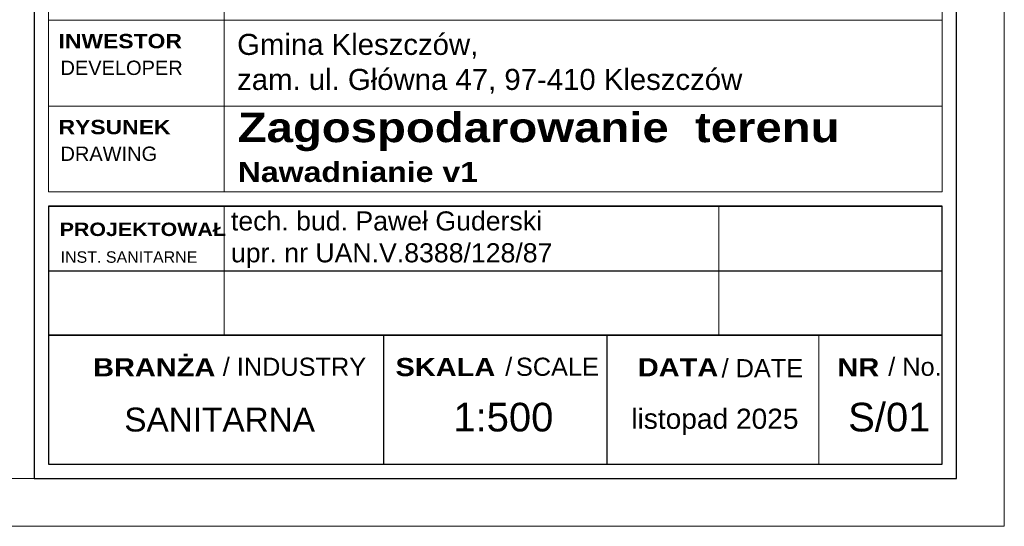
# Model space of a CAD drawing. Header units: metres. Extents: x -0.21 to 0.92, y -0.3 to 0.33.
# Tile 3 of 18: x 0.1068 to 0.21, y -0.2974 to -0.2443. Entities that reach past the tile are written whole.
import ezdxf

# ---------------------------------------------------------------- set-up
doc = ezdxf.new("R2010")
doc.units = ezdxf.units.M
doc.header["$LTSCALE"] = 0.0127
for name, color, linetype in [('_0', 7, 'Continuous'), ('A_opisy_ramka', 7, 'Continuous'), ('A_ramka', 7, 'Continuous'), ('Design Layer-1', 7, 'Continuous')]:
    doc.layers.add(name, color=color, linetype=linetype)
doc.styles.add('Arial', font='arial.ttf')
doc.styles.add('Arial Black (bold)', font='ariblk.ttf')
doc.styles.add('GENERATED_STYLE_2', font='arial.ttf')
doc.styles.add('GENERATED_STYLE_6', font='txt')

# ---------------------------------------------------------------- blocks, each defined once
blk = doc.blocks.new('A$C39696395')
at = {"color": 7, "linetype": 'Continuous', "lineweight": 13, "transparency": 33554687}
blk.add_line((184.2, 0), (184.2, 270), dxfattribs=at)
at = {"color": 7, "linetype": 'Continuous', "lineweight": 18, "transparency": 33554687, "flags": 128}
for points in [[(0, 180), (936.7, 180), (936.7, 270), (0, 270)], [(0, 90), (936.7, 90), (936.7, 180), (0, 180)], [(0, 0), (936.7, 0), (936.7, 90), (0, 90)]]:
    blk.add_lwpolyline(points, close=True, dxfattribs=at)
at = {"color": 7, "transparency": 33554687, "char_height": 15, "attachment_point": 7, "line_spacing_factor": 1.004016}
for s, insert, style in [('ADRES', (10.6, 240.3), 'Arial Black (bold)'), ('ADDRESS', (12.6, 212.3), 'Arial'), ('INWESTOR', (10.6, 150.3), 'Arial Black (bold)'), ('DEVELOPER', (12.6, 122.3), 'Arial'), ('RYSUNEK', (10.6, 60.3), 'Arial Black (bold)'), ('DRAWING', (12.6, 32.3), 'Arial')]:
    blk.add_mtext(s, dxfattribs=dict(at, insert=insert, style=style))

msp = doc.modelspace()

# ---------------------------------------------------------------- linework, layer by layer
at = {"layer": 'A_ramka', "linetype": 'Continuous', "lineweight": 13}
for p, q in [((0.12819, -0.27737), (0.12819, -0.26387)), ((0.12819, -0.26387), (0.12819, -0.26387)), ((0.18004, -0.27737), (0.18004, -0.26387)), ((0.18004, -0.26387), (0.18004, -0.26387)), ((0.10977, -0.27737), (0.20347, -0.27737)), ((0.19054, -0.29088), (0.19054, -0.27737))]:
    msp.add_line(p, q, dxfattribs=at)
at = {"layer": 'A_ramka'}
for p, q in [((0.10977, -0.27062), (0.20347, -0.27062)), ((0.10977, -0.27062), (0.20347, -0.27062)), ((0.14491, -0.29088), (0.14491, -0.27737)), ((0.16833, -0.29088), (0.16833, -0.27737))]:
    msp.add_line(p, q, dxfattribs=at)
msp.add_lwpolyline([(0.20497, -0.20549), (0.10827, -0.20549), (0.10827, -0.26237), (0.10827, -0.26237), (0.10827, -0.29238), (0.20497, -0.29238), (0.20497, -0.20549)], dxfattribs=at)
for points in [[(0.10977, -0.27737), (0.20347, -0.27737), (0.20347, -0.26387), (0.10977, -0.26387)], [(0.10977, -0.26387), (0.20347, -0.26387), (0.20347, -0.26387), (0.10977, -0.26387)], [(0.10977, -0.29088), (0.20347, -0.29088), (0.20347, -0.27737), (0.10977, -0.27737)]]:
    msp.add_lwpolyline(points, close=True, dxfattribs=at)
at = {"layer": 'Design Layer-1', "color": 7, "linetype": 'Continuous', "lineweight": 5, "transparency": 33554687, "flags": 128}
msp.add_lwpolyline([(-0.21016, 0.2968), (-0.21016, -0.29738), (0.20997, -0.29738), (0.20997, 0.2968), (-0.21016, 0.2968)], dxfattribs=at)
at = {"layer": 'Design Layer-1', "color": 7, "linetype": 'Continuous', "lineweight": 18, "transparency": 33554687, "flags": 128}
msp.add_lwpolyline([(-0.20516, 0.2918), (-0.20516, -0.29238), (0.20497, -0.29238), (0.20497, 0.2918)], close=True, dxfattribs=at)

# ---------------------------------------------------------------- block references
at = {"layer": 'A_ramka', "xscale": 0.0001000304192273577, "yscale": 0.0001000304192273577, "zscale": 0.0001000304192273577}
msp.add_blockref('A$C39696395', (0.10977, -0.26237), dxfattribs=at)

# ---------------------------------------------------------------- texts
at = {"layer": '_0', "insert": (0.11384, -0.28749), "char_height": 0.0025, "attachment_point": 7, "style": 'GENERATED_STYLE_2'}
msp.add_mtext('{\\fArial|b0|i0|c238|p34;    SANITARNA}', dxfattribs=at)
at = {"layer": '_0', "linetype": 'Continuous', "lineweight": 13, "insert": (0.16923, -0.28781), "char_height": 0.0021092, "attachment_point": 7, "style": 'GENERATED_STYLE_2'}
msp.add_mtext('{\\fArial|b0|i0|c238|p34;  listopad 2025}', dxfattribs=at)
at = {"layer": 'A_opisy_ramka', "linetype": 'Continuous', "lineweight": 13, "attachment_point": 7}
for s, insert, char_height, style in [('{\\fArial|b0|i0|c238|p32;Gmina Kleszczów,\\Pzam. ul. Główna 47, 97-410 Kleszczów}', (0.12955, -0.25209), 0.0022, 'GENERATED_STYLE_6'), ('{\\fArial Black|b1|i0|c238|p34;Zagospodarowanie  terenu\\P\\H0.677213x;Nawadnianie v1}', (0.12961, -0.26135), 0.0031009, 'GENERATED_STYLE_6'), ('{\\fArial|b0|i0|c238|p34;tech. bud. Paweł Guderski\\Pupr\\fArial|b0|i0|c0|p34;. n\\fArial|b0|i0|c238|p34;r\\fArial|b0|i0|c0|p34; \\fArial|b0|i0|c238|p34;UAN.V.8388/128/87}', (0.1289, -0.27034), 0.002, 'GENERATED_STYLE_2'), ('{\\fArial Black|b1|i0|c238|p34;PROJEKTOWAŁ}', (0.11095, -0.267), 0.0014004, 'GENERATED_STYLE_6'), ('{\\fArial|b0|i0|c238|p34;INST. SANITARNE }', (0.11104, -0.2698), 0.0012, 'GENERATED_STYLE_2'), ('{\\fArial Black|b1|i0|c238|p34;BRANŻA}', (0.11445, -0.28168), 0.0018988, 'GENERATED_STYLE_6'), ('/ INDUSTRY', (0.12804, -0.28165), 0.001899, 'GENERATED_STYLE_2'), ('/{\\H0.5268x; }SCALE', (0.15765, -0.28165), 0.0018988, 'GENERATED_STYLE_2'), ('{/ DATE}', (0.18033, -0.2818), 0.001899, 'GENERATED_STYLE_2'), ('/ No.', (0.1978, -0.28165), 0.001899, 'GENERATED_STYLE_2'), ('{\\fArial Black|b1|i0|c238|p34;SKALA}', (0.14615, -0.28168), 0.0018988, 'GENERATED_STYLE_6'), ('{\\fArial Black|b1|i0|c0|p34;DATA}', (0.17155, -0.28168), 0.0018988, 'GENERATED_STYLE_6'), ('{\\fArial Black|b1|i0|c238|p34;NR}', (0.19247, -0.28168), 0.0018988, 'GENERATED_STYLE_6'), ('{\\fArial|b0|i0|c238|p34;1:500}', (0.15221, -0.28749), 0.0030009, 'GENERATED_STYLE_2'), ('{\\fArial|b0|i0|c238|p34;S/01}', (0.1936, -0.28749), 0.0030009, 'GENERATED_STYLE_2')]:
    msp.add_mtext(s, dxfattribs=dict(at, insert=insert, char_height=char_height, style=style))

doc.saveas('drawing.dxf')
